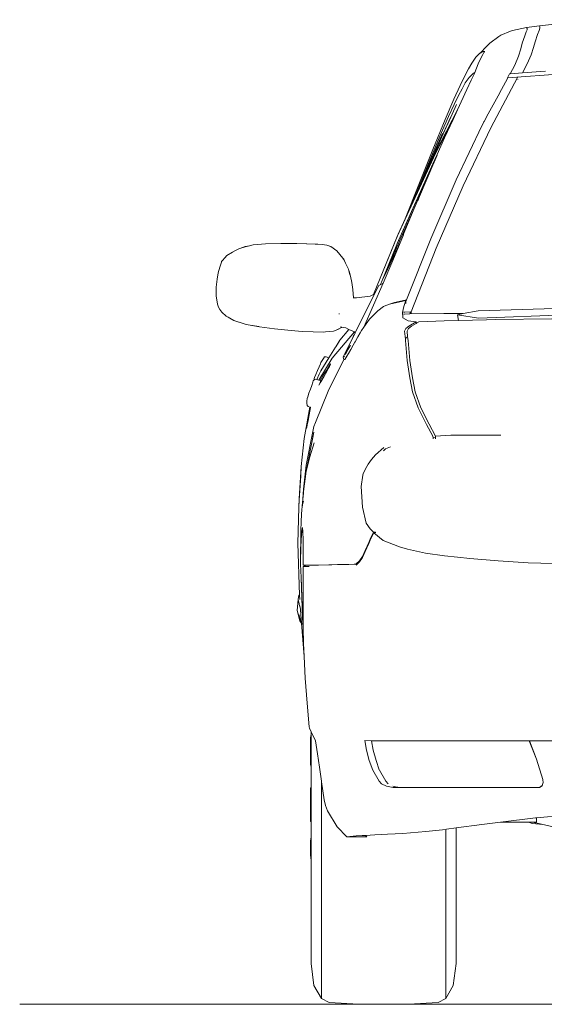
# Model space of a CAD drawing. Header units: inches. Extents: x 1987 to 3775, y 142 to 1299.
# Tile 13 of 50: x 2002 to 2033, y 1212 to 1272. Entities that reach past the tile are written whole.
import ezdxf

# ---------------------------------------------------------------- set-up
doc = ezdxf.new("R2010")
doc.units = ezdxf.units.IN
doc.header["$MEASUREMENT"] = 0
doc.layers.add('CAR', color=173, linetype='Continuous', lineweight=13)

# ---------------------------------------------------------------- blocks, each defined once
blk = doc.blocks.new('A$C12036F5F')
at = {"layer": 'CAR'}
for p, q in [((-16.283, 59.483), (-19.651, 59.118)), ((-20.432, 59.018), (-21.279, 58.829)), ((-19.651, 59.118), (-20.432, 59.018)), ((-20.432, 59.018), (-20.385, 58.949)), ((-20.385, 58.949), (-20.393, 58.867)), ((-19.664, 58.84), (-19.62, 58.962)), ((-19.614, 59.046), (-19.651, 59.118)), ((-19.62, 58.962), (-19.614, 59.046)), ((-22.106, 58.476), (-22.642, 58.063)), ((-22.106, 58.476), (-21.978, 58.54)), ((-21.978, 58.54), (-21.397, 58.78)), ((-21.397, 58.78), (-21.279, 58.829)), ((-20.537, 58.514), (-20.681, 58.068)), ((-20.442, 58.751), (-20.537, 58.514)), ((-20.393, 58.867), (-20.442, 58.751)), ((-19.894, 58.149), (-19.753, 58.597)), ((-19.753, 58.597), (-19.664, 58.84)), ((-22.849, 57.862), (-23.217, 57.469)), ((-22.849, 57.862), (-22.642, 58.063)), ((-20.776, 57.731), (-20.918, 57.283)), ((-20.681, 58.068), (-20.776, 57.731)), ((-20.148, 57.36), (-19.994, 57.81)), ((-19.994, 57.81), (-19.894, 58.149)), ((-23.491, 57.213), (-23.735, 56.853)), ((-23.248, 57.451), (-23.491, 57.213)), ((-23.342, 56.807), (-23.181, 57.164)), ((-23.217, 57.469), (-23.248, 57.451)), ((-23.06, 57.566), (-23.217, 57.469)), ((-23.181, 57.164), (-23.062, 57.385)), ((-23.062, 57.385), (-22.998, 57.494)), ((-23.026, 57.566), (-23.06, 57.566)), ((-23.026, 57.566), (-22.974, 57.568)), ((-22.998, 57.494), (-22.982, 57.543)), ((-22.998, 57.494), (-22.99, 57.508)), ((-22.99, 57.508), (-22.981, 57.543)), ((-22.982, 57.543), (-22.974, 57.568)), ((-22.982, 57.543), (-22.981, 57.543)), ((-22.981, 57.543), (-22.974, 57.568)), ((-22.974, 57.568), (-22.945, 57.568)), ((-22.945, 57.568), (-22.943, 57.568)), ((-22.943, 57.568), (-22.939, 57.568)), ((-20.918, 57.283), (-21.137, 56.742)), ((-20.378, 56.816), (-20.148, 57.36)), ((-23.735, 56.853), (-23.926, 56.506)), ((-23.554, 56.291), (-23.441, 56.561)), ((-23.441, 56.561), (-23.342, 56.807)), ((-21.137, 56.742), (-21.417, 56.208)), ((-20.669, 56.266), (-20.378, 56.816)), ((-24.15, 56.084), (-24.432, 55.512)), ((-23.926, 56.506), (-24.15, 56.084)), ((-24.122, 55.659), (-23.888, 56.001)), ((-23.888, 56.001), (-23.648, 56.232)), ((-23.76, 55.821), (-23.631, 56.113)), ((-23.648, 56.232), (-23.554, 56.291)), ((-23.631, 56.113), (-23.577, 56.236)), ((-23.577, 56.236), (-23.554, 56.291)), ((-22.585, 52.955), (-20.961, 55.988)), ((-21.572, 55.935), (-22.053, 55.045)), ((-21.462, 56.204), (-21.577, 55.964)), ((-19.363, 56.135), (-21.577, 55.964)), ((-21.577, 55.964), (-21.572, 55.935)), ((-21.462, 56.204), (-21.417, 56.208)), ((-21.417, 56.208), (-20.669, 56.266)), ((-20.961, 55.988), (-20.961, 55.99)), ((-20.669, 56.266), (-19.282, 56.373)), ((-15.286, 56.421), (-19.363, 56.135)), ((-24.432, 55.512), (-24.81, 54.691)), ((-24.313, 55.309), (-24.122, 55.659)), ((-24.022, 55.268), (-23.76, 55.821)), ((-20.951, 55.88), (-20.951, 55.886)), ((-20.951, 55.879), (-20.951, 55.88)), ((-24.796, 54.362), (-24.533, 54.895)), ((-24.591, 54.044), (-24.022, 55.268)), ((-24.533, 54.895), (-24.313, 55.309)), ((-22.733, 53.788), (-22.037, 55.067)), ((-24.81, 54.691), (-25.338, 53.455)), ((-25.181, 53.193), (-24.659, 54.351)), ((-25.134, 53.63), (-24.796, 54.362)), ((-24.656, 54.359), (-24.659, 54.351)), ((-24.656, 54.359), (-24.653, 54.365)), ((-24.591, 54.044), (-25.909, 51.499)), ((-25.631, 52.485), (-25.134, 53.63)), ((-25.451, 52.608), (-24.995, 53.623)), ((-24.865, 53.452), (-24.591, 54.044)), ((-22.733, 53.788), (-22.981, 53.33)), ((-22.978, 53.339), (-22.733, 53.788)), ((-26.654, 49.927), (-25.194, 53.163)), ((-25.194, 53.163), (-26.276, 50.761)), ((-25.338, 53.455), (-26.078, 51.643)), ((-24.865, 53.452), (-25.926, 51.408)), ((-25.377, 52.35), (-24.865, 53.452)), ((-25.194, 53.163), (-25.181, 53.193)), ((-24.668, 49.806), (-23.101, 53.108)), ((-24.249, 49.453), (-22.585, 52.955)), ((-23.001, 53.293), (-23.101, 53.108)), ((-23.101, 53.108), (-23.085, 53.143)), ((-23.085, 53.143), (-22.997, 53.303)), ((-22.981, 53.33), (-23.001, 53.293)), ((-22.997, 53.303), (-23.001, 53.293)), ((-22.997, 53.303), (-22.978, 53.339)), ((-22.981, 53.33), (-22.978, 53.339)), ((-26.961, 49.246), (-25.503, 52.61)), ((-26.654, 49.927), (-25.451, 52.608)), ((-26.357, 50.759), (-25.631, 52.485)), ((-25.377, 52.35), (-25.816, 51.331)), ((-25.926, 51.408), (-28.236, 46.377)), ((-27.213, 48.083), (-25.828, 51.302)), ((-26.078, 51.643), (-26.97, 49.418)), ((-25.909, 51.499), (-26.633, 49.91)), ((-25.828, 51.302), (-25.964, 51.037)), ((-25.873, 51.219), (-25.964, 51.037)), ((-25.816, 51.331), (-25.873, 51.219)), ((-25.828, 51.302), (-25.816, 51.331)), ((-25.964, 51.037), (-28.236, 45.962)), ((-27.236, 48.625), (-26.357, 50.759)), ((-27.113, 48.468), (-25.964, 51.037)), ((-27.113, 48.468), (-26.075, 50.783)), ((-26.015, 50.826), (-26.886, 48.811)), ((-26.276, 50.761), (-26.654, 49.927)), ((-26.276, 50.761), (-26.469, 50.303)), ((-25.964, 51.037), (-26.075, 50.783)), ((-26.47, 50.3), (-26.633, 49.91)), ((-26.47, 50.3), (-26.469, 50.303)), ((-26.97, 49.418), (-27.752, 47.458)), ((-26.654, 49.927), (-26.916, 49.291)), ((-26.633, 49.91), (-26.916, 49.291)), ((-26.213, 46.239), (-24.668, 49.806)), ((-25.873, 45.684), (-24.249, 49.453)), ((-26.916, 49.291), (-27.182, 48.708)), ((-27.182, 48.708), (-26.961, 49.246)), ((-26.886, 48.811), (-26.998, 48.541)), ((-28.236, 45.962), (-27.113, 48.468)), ((-27.363, 48.311), (-27.752, 47.458)), ((-27.182, 48.708), (-27.363, 48.311)), ((-27.363, 48.311), (-27.236, 48.625)), ((-28.544, 45.118), (-27.213, 48.083)), ((-27.878, 46.484), (-27.213, 48.083)), ((-27.752, 47.458), (-28.177, 46.528)), ((-28.177, 46.528), (-29.676, 42.879)), ((-27.852, 46.483), (-27.995, 46.14)), ((-27.878, 46.484), (-27.852, 46.483)), ((-27.852, 46.483), (-27.829, 46.481)), ((-37.152, 45.826), (-37.422, 45.776)), ((-37.152, 45.826), (-37.419, 45.769)), ((-36.925, 45.875), (-37.152, 45.826)), ((-36.182, 45.94), (-36.925, 45.875)), ((-36.186, 45.938), (-36.925, 45.875)), ((-35.262, 45.962), (-36.186, 45.938)), ((-35.262, 45.964), (-36.182, 45.94)), ((-34.29, 45.972), (-35.262, 45.964)), ((-34.289, 45.957), (-35.262, 45.962)), ((-33.706, 45.944), (-34.29, 45.972)), ((-33.706, 45.944), (-34.289, 45.957)), ((-33.706, 45.944), (-33.7, 45.944)), ((-33.18, 45.925), (-33.7, 45.944)), ((-33.182, 45.928), (-33.7, 45.944)), ((-33.027, 45.918), (-33.182, 45.928)), ((-33.027, 45.918), (-33.18, 45.925)), ((-32.764, 45.905), (-33.027, 45.918)), ((-32.489, 45.864), (-32.764, 45.905)), ((-32.482, 45.864), (-32.764, 45.905)), ((-32.248, 45.777), (-32.489, 45.864)), ((-32.254, 45.78), (-32.482, 45.864)), ((-28.236, 46.377), (-29.673, 42.88)), ((-27.995, 46.14), (-28.991, 44.043)), ((-27.995, 46.14), (-28.498, 44.926)), ((-28.236, 45.962), (-28.306, 45.794)), ((-27.681, 42.553), (-26.213, 46.239)), ((-38.526, 45.23), (-38.577, 45.172)), ((-38.179, 45.435), (-38.526, 45.23)), ((-37.998, 45.54), (-38.179, 45.435)), ((-37.998, 45.54), (-37.802, 45.633)), ((-37.742, 45.664), (-37.802, 45.633)), ((-37.802, 45.633), (-37.744, 45.66)), ((-37.419, 45.769), (-37.744, 45.66)), ((-37.422, 45.776), (-37.742, 45.664)), ((-32.254, 45.78), (-32.248, 45.777)), ((-31.887, 45.52), (-32.248, 45.777)), ((-31.882, 45.52), (-32.248, 45.777)), ((-31.887, 45.52), (-31.511, 45.074)), ((-31.511, 45.074), (-31.882, 45.52)), ((-29.193, 43.62), (-28.306, 45.794)), ((-27.39, 41.831), (-25.873, 45.684)), ((-38.854, 44.835), (-38.954, 44.541)), ((-38.854, 44.835), (-38.841, 44.867)), ((-38.593, 45.153), (-38.841, 44.867)), ((-38.577, 45.172), (-38.593, 45.153)), ((-31.511, 45.074), (-31.474, 45.016)), ((-31.466, 45.02), (-31.511, 45.074)), ((-31.474, 45.016), (-31.357, 44.782)), ((-31.357, 44.782), (-31.466, 45.02)), ((-31.357, 44.782), (-31.169, 44.406)), ((-28.498, 44.926), (-29.09, 43.567)), ((-28.544, 45.118), (-28.794, 44.523)), ((-39.043, 44.192), (-39.116, 43.801)), ((-38.954, 44.541), (-39.043, 44.192)), ((-31.169, 44.406), (-31.153, 44.338)), ((-31.15, 44.332), (-31.153, 44.338)), ((-31.153, 44.338), (-31.15, 44.327)), ((-31.138, 44.283), (-31.15, 44.332)), ((-31.15, 44.327), (-31.091, 44.074)), ((-31.138, 44.283), (-31.15, 44.327)), ((-31.06, 43.991), (-31.138, 44.283)), ((-28.991, 44.043), (-29.157, 43.694)), ((-28.991, 44.043), (-28.794, 44.523)), ((-39.116, 43.801), (-39.164, 43.316)), ((-30.977, 43.599), (-31.06, 43.991)), ((-30.974, 43.604), (-31.06, 43.991)), ((-30.912, 43.176), (-30.977, 43.599)), ((-30.906, 43.176), (-30.974, 43.604)), ((-29.09, 43.567), (-30.244, 40.914)), ((-29.354, 43.42), (-29.266, 43.469)), ((-29.193, 43.62), (-29.266, 43.469)), ((-29.266, 43.469), (-29.09, 43.567)), ((-29.193, 43.62), (-29.157, 43.694)), ((-39.164, 43.316), (-39.16, 42.806)), ((-30.87, 42.682), (-30.912, 43.176)), ((-30.866, 42.684), (-30.906, 43.176)), ((-29.606, 42.914), (-30.774, 40.565)), ((-29.676, 42.879), (-29.872, 42.781)), ((-29.673, 42.88), (-29.676, 42.879)), ((-29.606, 42.914), (-29.673, 42.88)), ((-29.354, 43.42), (-29.606, 42.914)), ((-39.16, 42.806), (-39.092, 42.292)), ((-39.092, 42.292), (-39.036, 42.125)), ((-30.87, 42.673), (-30.895, 42.673)), ((-30.87, 42.673), (-30.87, 42.682)), ((-30.866, 42.673), (-30.87, 42.673)), ((-30.866, 42.673), (-30.866, 42.684)), ((-30.691, 42.675), (-30.866, 42.673)), ((-29.872, 42.781), (-30.691, 42.675)), ((-28.702, 42.295), (-29.029, 42.171)), ((-29.018, 42.18), (-28.702, 42.295)), ((-28.693, 42.299), (-28.702, 42.295)), ((-28.692, 42.299), (-28.693, 42.299)), ((-27.721, 42.525), (-28.692, 42.299)), ((-28.692, 42.299), (-28.401, 42.405)), ((-28.401, 42.405), (-27.681, 42.553)), ((-27.844, 42.164), (-27.721, 42.525)), ((-27.72, 42.458), (-27.721, 42.525)), ((-27.72, 42.458), (-27.681, 42.553)), ((-27.72, 42.335), (-27.72, 42.458)), ((-39.036, 42.125), (-38.943, 41.968)), ((-38.943, 41.968), (-38.829, 41.823)), ((-38.829, 41.823), (-38.557, 41.581)), ((-31.757, 41.716), (-31.716, 41.712)), ((-29.403, 41.9), (-29.904, 41.399)), ((-29.058, 42.16), (-29.403, 41.9)), ((-29.029, 42.171), (-29.058, 42.16)), ((-29.029, 42.171), (-29.018, 42.18)), ((-27.924, 41.803), (-27.844, 42.164)), ((-27.899, 41.513), (-27.924, 41.803)), ((-27.804, 41.699), (-27.848, 41.697)), ((-27.847, 41.817), (-27.773, 41.819)), ((-27.47, 41.711), (-27.804, 41.699)), ((-27.773, 41.819), (-27.423, 41.83)), ((-27.423, 41.83), (-27.47, 41.711)), ((-25.411, 41.732), (-27.47, 41.711)), ((-27.423, 41.83), (-27.39, 41.831)), ((-27.39, 41.831), (-27.39, 41.733)), ((-24.245, 41.73), (-25.411, 41.732)), ((-24.6, 41.662), (-24.245, 41.73)), ((-24.538, 41.317), (-24.6, 41.662)), ((-23.324, 41.459), (-24.6, 41.662)), ((-24.245, 41.73), (-23.35, 41.902)), ((-14.53, 42.148), (-23.35, 41.902)), ((-14.266, 41.789), (-23.324, 41.459)), ((-38.557, 41.581), (-38.435, 41.507)), ((-38.435, 41.507), (-38.112, 41.32)), ((-38.305, 41.427), (-38.435, 41.507)), ((-38.305, 41.427), (-38.274, 41.41)), ((-38.302, 41.424), (-38.274, 41.41)), ((-38.274, 41.41), (-38.112, 41.32)), ((-37.99, 41.269), (-38.112, 41.32)), ((-37.99, 41.269), (-37.539, 41.138)), ((-37.539, 41.138), (-37.773, 41.22)), ((-37.365, 41.078), (-37.539, 41.138)), ((-37.365, 41.078), (-37.227, 41.055)), ((-37.227, 41.055), (-36.554, 40.927)), ((-37.227, 41.055), (-36.599, 40.95)), ((-29.904, 41.399), (-30.244, 40.914)), ((-27.895, 41.472), (-27.899, 41.513)), ((-27.582, 41.285), (-27.895, 41.472)), ((-27.083, 41.225), (-27.582, 41.285)), ((-27.541, 40.974), (-27.083, 41.225)), ((-27.084, 41.137), (-27.381, 40.974)), ((-27.042, 41.16), (-27.084, 41.137)), ((-27.084, 41.137), (-27.083, 41.158)), ((-27.083, 41.158), (-27.083, 41.225)), ((-27.083, 41.158), (-27.042, 41.16)), ((-26.923, 41.225), (-27.042, 41.16)), ((-25.408, 41.296), (-26.923, 41.225)), ((-24.538, 41.317), (-25.408, 41.296)), ((-22.841, 41.358), (-24.538, 41.317)), ((-22.294, 41.368), (-22.841, 41.358)), ((-18.896, 41.406), (-22.294, 41.368)), ((-36.554, 40.927), (-35.643, 40.801)), ((-35.643, 40.801), (-34.634, 40.701)), ((-34.634, 40.701), (-33.97, 40.655)), ((-33.97, 40.655), (-33.314, 40.625)), ((-33.314, 40.625), (-32.685, 40.615)), ((-32.685, 40.615), (-32.567, 40.625)), ((-32.567, 40.625), (-32.077, 40.667)), ((-32.567, 40.625), (-32.078, 40.66)), ((-30.813, 40.63), (-32.173, 39.032)), ((-32.078, 40.66), (-31.817, 40.761)), ((-32.077, 40.667), (-31.817, 40.761)), ((-31.64, 40.872), (-31.93, 40.725)), ((-31.817, 40.761), (-31.64, 40.872)), ((-31.151, 40.776), (-31.7, 40.12)), ((-31.659, 40.93), (-31.578, 40.912)), ((-31.6, 40.892), (-31.64, 40.872)), ((-31.578, 40.912), (-31.6, 40.892)), ((-31.6, 40.892), (-31.573, 40.911)), ((-31.578, 40.912), (-31.573, 40.911)), ((-31.573, 40.911), (-31.347, 40.86)), ((-31.347, 40.86), (-31.151, 40.776)), ((-31.151, 40.776), (-30.815, 40.632)), ((-30.774, 40.565), (-30.945, 40.222)), ((-30.815, 40.632), (-30.813, 40.63)), ((-30.813, 40.63), (-30.774, 40.565)), ((-30.473, 40.571), (-30.61, 40.318)), ((-30.473, 40.571), (-30.397, 40.697)), ((-30.244, 40.914), (-30.397, 40.697)), ((-27.803, 40.675), (-27.711, 40.83)), ((-27.744, 40.183), (-27.803, 40.675)), ((-27.711, 40.83), (-27.541, 40.974)), ((-27.551, 40.83), (-27.643, 40.675)), ((-27.643, 40.675), (-27.605, 40.315)), ((-27.381, 40.974), (-27.551, 40.83)), ((-31.944, 39.72), (-31.7, 40.12)), ((-31.743, 40.045), (-31.944, 39.72)), ((-30.945, 40.222), (-31.434, 39.24)), ((-30.945, 40.222), (-30.863, 40.438)), ((-30.889, 39.812), (-30.79, 39.992)), ((-30.773, 40.022), (-30.79, 39.992)), ((-30.61, 40.318), (-30.773, 40.022)), ((-27.744, 40.183), (-27.71, 40.24)), ((-27.734, 40.1), (-27.744, 40.183)), ((-27.635, 38.897), (-27.734, 40.1)), ((-27.71, 40.24), (-27.605, 40.315)), ((-27.605, 40.315), (-27.582, 40.1)), ((-27.582, 40.1), (-27.479, 38.897)), ((-31.961, 39.692), (-32.356, 39.054)), ((-31.944, 39.72), (-31.961, 39.692)), ((-31.354, 39.256), (-31.294, 39.388)), ((-31.066, 39.814), (-31.294, 39.388)), ((-31.294, 39.388), (-31.194, 39.572)), ((-31.176, 39.31), (-31.27, 39.156)), ((-31.194, 39.572), (-31.075, 39.784)), ((-31.036, 39.554), (-31.176, 39.31)), ((-31.036, 39.554), (-31.032, 39.561)), ((-30.889, 39.812), (-31.032, 39.561)), ((-32.173, 39.032), (-32.977, 37.712)), ((-32.874, 38.702), (-32.953, 38.517)), ((-32.839, 38.78), (-32.874, 38.702)), ((-32.356, 39.054), (-32.841, 38.27)), ((-32.693, 39.017), (-32.839, 38.78)), ((-32.617, 39.106), (-32.693, 39.017)), ((-32.52, 39.121), (-32.617, 39.106)), ((-32.356, 39.054), (-32.52, 39.121)), ((-32.407, 37.044), (-31.453, 38.947)), ((-32.317, 38.613), (-32.258, 38.691)), ((-32.258, 38.691), (-32.264, 38.66)), ((-31.434, 39.24), (-31.503, 39.096)), ((-31.453, 38.947), (-31.503, 39.096)), ((-31.455, 39.112), (-31.416, 39.164)), ((-31.406, 38.959), (-31.453, 38.947)), ((-31.338, 39.05), (-31.406, 38.959)), ((-31.27, 39.156), (-31.338, 39.05)), ((-27.474, 37.84), (-27.635, 38.897)), ((-27.479, 38.897), (-27.314, 37.84)), ((-33.049, 38.284), (-33.145, 38.051)), ((-32.953, 38.517), (-33.049, 38.284)), ((-32.841, 38.27), (-32.956, 38.064)), ((-32.7, 38.002), (-32.515, 38.299)), ((-32.493, 38.233), (-32.651, 37.946)), ((-32.515, 38.299), (-32.402, 38.481)), ((-32.399, 38.403), (-32.493, 38.233)), ((-32.402, 38.481), (-32.317, 38.613)), ((-32.326, 38.538), (-32.399, 38.403)), ((-32.264, 38.66), (-32.326, 38.538)), ((-33.401, 37.39), (-33.332, 37.587)), ((-33.332, 37.587), (-33.301, 37.666)), ((-33.247, 37.733), (-33.301, 37.666)), ((-33.247, 37.733), (-33.245, 37.797)), ((-33.233, 37.749), (-33.247, 37.733)), ((-33.221, 37.863), (-33.245, 37.797)), ((-33.14, 37.768), (-33.233, 37.749)), ((-33.145, 38.051), (-33.221, 37.863)), ((-33.096, 37.753), (-33.14, 37.768)), ((-32.956, 38.064), (-33.096, 37.753)), ((-32.977, 37.712), (-33.096, 37.753)), ((-32.929, 37.696), (-32.977, 37.712)), ((-32.879, 37.539), (-32.96, 37.398)), ((-32.898, 37.679), (-32.7, 38.002)), ((-32.879, 37.539), (-32.858, 37.665)), ((-32.839, 37.611), (-32.879, 37.539)), ((-32.651, 37.946), (-32.839, 37.611)), ((-27.303, 37.009), (-27.474, 37.84)), ((-27.314, 37.84), (-27.143, 37.009)), ((-33.633, 36.704), (-33.563, 36.916)), ((-33.563, 36.916), (-33.48, 37.161)), ((-33.48, 37.161), (-33.401, 37.39)), ((-32.407, 37.044), (-33.171, 35.144)), ((-26.974, 36.042), (-27.303, 37.009)), ((-27.143, 37.009), (-26.814, 36.042)), ((-33.702, 36.315), (-33.701, 36.433)), ((-33.683, 36.184), (-33.702, 36.315)), ((-33.701, 36.433), (-33.668, 36.593)), ((-33.668, 36.593), (-33.633, 36.704)), ((-33.855, 34.192), (-33.507, 36.079)), ((-33.619, 36.118), (-33.683, 36.184)), ((-33.507, 36.079), (-33.619, 36.118)), ((-33.612, 35.387), (-33.543, 35.766)), ((-33.464, 36.058), (-33.55, 35.603)), ((-33.543, 35.766), (-33.487, 36.073)), ((-33.487, 36.073), (-33.507, 36.079)), ((-33.462, 36.064), (-33.487, 36.073)), ((-33.462, 36.064), (-33.464, 36.058)), ((-33.455, 36.062), (-33.462, 36.064)), ((-26.463, 35.029), (-26.974, 36.042)), ((-26.814, 36.042), (-26.303, 35.049)), ((-33.693, 34.928), (-33.662, 35.102)), ((-33.616, 35.259), (-33.665, 35.012)), ((-33.662, 35.102), (-33.612, 35.387)), ((-33.55, 35.603), (-33.616, 35.259)), ((-33.171, 35.144), (-33.268, 34.899)), ((-33.34, 34.596), (-33.731, 32.577)), ((-33.715, 34.78), (-33.712, 34.812)), ((-33.708, 34.804), (-33.715, 34.78)), ((-33.712, 34.812), (-33.693, 34.928)), ((-33.692, 34.876), (-33.708, 34.804)), ((-33.665, 35.012), (-33.692, 34.876)), ((-33.268, 34.899), (-33.34, 34.596)), ((-33.263, 34.559), (-33.33, 34.243)), ((-33.324, 34.275), (-33.263, 34.559)), ((-26.077, 34.318), (-26.463, 35.029)), ((-26.303, 35.049), (-25.917, 34.318)), ((-33.855, 34.188), (-34.032, 32.497)), ((-33.855, 34.192), (-33.855, 34.188)), ((-33.353, 34.135), (-33.737, 32.21)), ((-33.507, 33.07), (-33.258, 33.913)), ((-33.324, 34.275), (-33.353, 34.135)), ((-33.33, 34.243), (-33.353, 34.135)), ((-33.33, 34.243), (-33.324, 34.275)), ((-26.072, 34.232), (-26.077, 34.318)), ((-25.916, 34.243), (-26.072, 34.232)), ((-26.068, 34.157), (-26.072, 34.232)), ((-25.917, 34.318), (-24.989, 34.382)), ((-25.917, 34.318), (-25.916, 34.243)), ((-25.916, 34.243), (-25.915, 34.172)), ((-24.989, 34.382), (-21.97, 34.383)), ((-29.553, 33.189), (-29.041, 33.644)), ((-29.063, 33.444), (-28.938, 33.556)), ((-28.938, 33.556), (-28.65, 33.687)), ((-33.507, 33.07), (-33.737, 32.21)), ((-29.996, 32.631), (-29.782, 32.914)), ((-29.782, 32.914), (-29.553, 33.189)), ((-34.032, 32.493), (-34.156, 30.555)), ((-34.062, 31.93), (-34.032, 32.493)), ((-34.032, 32.497), (-34.032, 32.493)), ((-33.731, 32.577), (-33.897, 31.13)), ((-33.737, 32.21), (-33.89, 30.983)), ((-30.284, 32.063), (-30.22, 32.206)), ((-30.22, 32.206), (-30.147, 32.348)), ((-30.147, 32.348), (-30.078, 32.491)), ((-30.078, 32.491), (-29.996, 32.631)), ((-34.062, 31.93), (-34.158, 30.452)), ((-34.062, 31.93), (-34.156, 30.555)), ((-30.416, 31.277), (-30.314, 31.965)), ((-30.314, 31.965), (-30.284, 32.063)), ((-33.897, 31.13), (-33.961, 30.217)), ((-33.89, 30.983), (-33.929, 30.515)), ((-30.368, 30.658), (-30.416, 31.277)), ((-34.156, 30.549), (-34.186, 30.014)), ((-34.158, 30.452), (-34.186, 30.014)), ((-34.156, 30.549), (-34.158, 30.452)), ((-34.156, 30.555), (-34.156, 30.551)), ((-34.156, 30.551), (-34.156, 30.549)), ((-33.969, 30.088), (-33.929, 30.515)), ((-33.929, 30.515), (-33.895, 30.872)), ((-33.929, 30.283), (-33.903, 30.389)), ((-30.332, 30.034), (-30.368, 30.658)), ((-34.186, 30.014), (-34.23, 27.851)), ((-33.992, 29.916), (-34.037, 29.209)), ((-33.992, 29.916), (-33.974, 30.039)), ((-33.929, 30.283), (-33.974, 30.039)), ((-33.974, 30.039), (-33.969, 30.088)), ((-33.961, 30.217), (-33.969, 30.088)), ((-30.11, 29.076), (-30.332, 30.034)), ((-34.037, 29.209), (-34.054, 28.559)), ((-34.054, 28.559), (-34.062, 28.376)), ((-34.054, 28.559), (-34.058, 28.388)), ((-34.017, 28.381), (-33.977, 28.733)), ((-33.977, 28.733), (-33.954, 28.804)), ((-33.954, 28.804), (-33.932, 28.558)), ((-33.932, 28.558), (-33.911, 28.05)), ((-29.872, 28.731), (-30.11, 29.076)), ((-29.672, 28.514), (-29.872, 28.731)), ((-34.078, 26.88), (-34.063, 28.285)), ((-34.062, 28.243), (-34.074, 27.061)), ((-34.062, 28.376), (-34.063, 28.285)), ((-34.058, 27.638), (-34.017, 28.381)), ((-33.911, 28.05), (-33.906, 27.386)), ((-29.947, 27.899), (-29.821, 28.197)), ((-29.821, 28.133), (-29.947, 27.835)), ((-29.821, 28.197), (-29.732, 28.385)), ((-29.709, 28.359), (-29.821, 28.133)), ((-29.732, 28.385), (-29.672, 28.514)), ((-29.732, 28.385), (-29.709, 28.359)), ((-29.648, 28.482), (-29.709, 28.359)), ((-29.672, 28.514), (-29.669, 28.514)), ((-29.669, 28.514), (-29.541, 28.515)), ((-29.669, 28.514), (-29.641, 28.483)), ((-29.648, 28.482), (-29.641, 28.483)), ((-29.075, 28.018), (-29.648, 28.482)), ((-29.641, 28.483), (-29.53, 28.503)), ((-28.088, 27.637), (-29.075, 28.018)), ((-34.23, 27.851), (-34.131, 24.718)), ((-34.077, 26.717), (-34.058, 27.638)), ((-33.906, 27.386), (-33.917, 26.52)), ((-30.339, 27.063), (-30.165, 27.42)), ((-30.165, 27.42), (-29.947, 27.899)), ((-29.947, 27.835), (-30.165, 27.356)), ((-27.614, 27.499), (-28.088, 27.637)), ((-26.523, 27.256), (-27.614, 27.499)), ((-34.08, 26.78), (-34.078, 26.88)), ((-34.08, 26.78), (-34.078, 26.737)), ((-34.078, 26.737), (-34.076, 26.817)), ((-34.077, 26.832), (-34.074, 27.061)), ((-34.077, 26.832), (-34.076, 26.817)), ((-30.72, 26.601), (-30.519, 26.788)), ((-30.519, 26.788), (-30.339, 27.063)), ((-30.339, 26.999), (-30.519, 26.724)), ((-30.165, 27.356), (-30.339, 26.999)), ((-25.378, 27.095), (-26.523, 27.256)), ((-24.603, 27.013), (-25.378, 27.095)), ((-23.847, 26.934), (-24.603, 27.013)), ((-22.139, 26.794), (-23.847, 26.934)), ((-20.319, 26.68), (-22.139, 26.794)), ((-34.078, 26.737), (-34.078, 26.734)), ((-34.078, 26.734), (-34.077, 26.717)), ((-34.078, 26.69), (-34.077, 26.713)), ((-34.077, 26.713), (-34.078, 26.71)), ((-34.078, 26.71), (-34.078, 26.69)), ((-34.078, 26.6), (-34.078, 26.69)), ((-34.044, 25.78), (-34.078, 26.6)), ((-34.077, 26.717), (-34.077, 26.713)), ((-33.917, 26.44), (-33.92, 25.09)), ((-33.206, 26.535), (-33.917, 26.52)), ((-33.714, 26.52), (-33.917, 26.44)), ((-33.714, 26.52), (-33.917, 26.52)), ((-33.601, 26.447), (-33.917, 26.44)), ((-33.394, 26.528), (-33.714, 26.52)), ((-33.547, 26.448), (-33.601, 26.447)), ((-33.354, 26.528), (-33.394, 26.528)), ((-33.206, 26.531), (-33.354, 26.528)), ((-32.174, 26.552), (-33.206, 26.531)), ((-33.206, 26.535), (-32.982, 26.539)), ((-33.206, 26.531), (-33.206, 26.535)), ((-32.982, 26.539), (-32.364, 26.55)), ((-32.364, 26.55), (-31.833, 26.564)), ((-31.634, 26.564), (-32.174, 26.552)), ((-31.833, 26.564), (-31.359, 26.58)), ((-31.154, 26.58), (-31.634, 26.564)), ((-31.359, 26.58), (-30.836, 26.597)), ((-30.646, 26.596), (-31.154, 26.58)), ((-30.836, 26.597), (-30.72, 26.601)), ((-30.646, 26.596), (-30.72, 26.521)), ((-30.519, 26.724), (-30.646, 26.596)), ((-17.952, 26.599), (-20.319, 26.68)), ((-34.044, 25.78), (-33.957, 23.357)), ((-34.022, 25.264), (-34.044, 25.78)), ((-33.994, 24.586), (-34.022, 25.264)), ((-33.92, 25.09), (-33.916, 23.694)), ((-34.226, 24.462), (-34.274, 23.787)), ((-34.226, 24.462), (-34.169, 24.718)), ((-34.157, 24.19), (-34.226, 24.462)), ((-34.131, 24.718), (-34.169, 24.718)), ((-34.131, 24.718), (-34.123, 24.462)), ((-33.994, 24.586), (-33.947, 23.36)), ((-33.957, 23.673), (-33.994, 24.586)), ((-34.127, 24.081), (-34.157, 24.19)), ((-34.117, 24.056), (-34.127, 24.081)), ((-34.105, 24.007), (-34.117, 24.056)), ((-34.082, 23.826), (-34.105, 24.007)), ((-34.064, 23.579), (-34.082, 23.826)), ((-34.274, 23.787), (-34.208, 23.599)), ((-34.274, 23.787), (-34.107, 23.158)), ((-34.208, 23.599), (-34.107, 23.158)), ((-34.01, 23), (-34.174, 23.549)), ((-34.038, 23.266), (-34.064, 23.579)), ((-34.02, 23.088), (-34.038, 23.266)), ((-33.909, 23.065), (-33.957, 23.673)), ((-33.957, 23.673), (-33.947, 23.36)), ((-33.957, 23.357), (-33.906, 22.76)), ((-33.916, 23.694), (-33.909, 23.065)), ((-34.107, 23.158), (-34.039, 23.046)), ((-34.039, 23.046), (-34.023, 23.02)), ((-34.023, 23.02), (-33.857, 21.019)), ((-34.023, 23.02), (-34.01, 23)), ((-34.006, 22.985), (-34.02, 23.088)), ((-34.006, 22.985), (-34.01, 23)), ((-34.006, 22.985), (-33.941, 22.988)), ((-33.909, 23.065), (-33.906, 22.76)), ((-33.906, 22.76), (-33.896, 21.789)), ((-33.896, 21.789), (-33.857, 21.019)), ((-33.857, 21.019), (-33.79, 19.707)), ((-33.79, 19.707), (-33.679, 18.186)), ((-33.679, 18.186), (-33.551, 16.761)), ((-33.551, 16.761), (-33.541, 16.68)), ((-33.541, 16.68), (-33.434, 16.465)), ((-33.471, 15.321), (-33.464, 16.086)), ((-33.464, 16.102), (-33.434, 16.294)), ((-33.464, 16.102), (-33.464, 16.086)), ((-33.434, 16.465), (-33.353, 16.303)), ((-33.434, 2.471), (-33.434, 16.465)), ((-33.353, 16.303), (-33.162, 15.92)), ((-33.054, 15.13), (-33.162, 15.92)), ((-30.192, 15.931), (-29.794, 15.924)), ((-30.192, 15.931), (-30.089, 15.36)), ((-29.794, 15.924), (-29.694, 15.36)), ((-29.792, 15.924), (-29.794, 15.924)), ((-29.792, 15.924), (-29.793, 15.925)), ((-29.486, 15.92), (-29.792, 15.924)), ((-29.404, 15.92), (-29.486, 15.92)), ((-28.659, 15.918), (-29.404, 15.92)), ((-28.659, 15.918), (-27.775, 15.92)), ((-27.775, 15.92), (-27.654, 15.92)), ((-26.111, 15.922), (-27.654, 15.92)), ((-26.111, 15.922), (-23.747, 15.916)), ((-23.747, 15.916), (-20.257, 15.917)), ((-20.257, 15.917), (-19.826, 14.808)), ((-20.257, 15.917), (-20.25, 15.917)), ((-20.25, 15.917), (-20.148, 15.918)), ((-20.25, 15.917), (-19.824, 14.806)), ((-20.148, 15.918), (-20.01, 15.917)), ((-20.01, 15.917), (-14.431, 15.92)), ((-33.471, 15.315), (-33.471, 15.321)), ((-33.471, 15.309), (-33.471, 15.315)), ((-33.464, 14.54), (-33.471, 15.309)), ((-33.054, 15.13), (-32.938, 14.317)), ((-29.923, 14.739), (-30.089, 15.36)), ((-29.514, 14.736), (-29.694, 15.36)), ((-33.434, 14.801), (-33.464, 14.54)), ((-33.464, 14.54), (-33.434, 14.346)), ((-33.464, 14.516), (-33.464, 14.54)), ((-33.434, 14.322), (-33.464, 14.516)), ((-32.938, 14.317), (-32.813, 13.48)), ((-29.702, 14.151), (-29.923, 14.739)), ((-29.318, 14.174), (-29.514, 14.736)), ((-19.438, 13.572), (-19.826, 14.808)), ((-19.824, 14.806), (-19.438, 13.572)), ((-29.324, 13.48), (-29.702, 14.151)), ((-29.31, 14.152), (-28.914, 13.48)), ((-33.434, 13.166), (-33.464, 13.04)), ((-32.813, 13.48), (-32.807, 13.446)), ((-32.807, 13.446), (-32.637, 12.36)), ((-32.807, 0.353), (-32.807, 13.446)), ((-29.174, 13.322), (-29.324, 13.48)), ((-28.883, 13.18), (-29.174, 13.322)), ((-28.774, 13.324), (-28.914, 13.48)), ((-28.475, 13.1), (-28.883, 13.18)), ((-28.498, 13.185), (-28.496, 13.184)), ((-28.496, 13.184), (-28.344, 13.147)), ((-28.475, 13.1), (-20.174, 13.1)), ((-28.344, 13.147), (-28.203, 13.112)), ((-28.179, 13.108), (-28.162, 13.108)), ((-27.643, 13.1), (-28.162, 13.108)), ((-19.646, 13.096), (-20.174, 13.1)), ((-19.486, 13.212), (-19.646, 13.096)), ((-19.487, 13.206), (-19.646, 13.096)), ((-19.422, 13.398), (-19.487, 13.206)), ((-19.422, 13.398), (-19.486, 13.212)), ((-19.438, 13.572), (-19.437, 13.569)), ((-19.422, 13.4), (-19.437, 13.569)), ((-19.422, 13.4), (-19.422, 13.398)), ((-33.471, 12.055), (-33.464, 13.013)), ((-33.464, 13.04), (-33.434, 12.917)), ((-33.464, 13.04), (-33.464, 13.013)), ((-33.471, 12.048), (-33.471, 12.055)), ((-33.471, 12.041), (-33.471, 12.048)), ((-33.464, 11.084), (-33.471, 12.041)), ((-32.637, 12.36), (-32.559, 12.016)), ((-32.559, 12.016), (-32.447, 11.694)), ((-32.447, 11.694), (-31.858, 10.715)), ((-19.814, 11.262), (-17.699, 11.45)), ((-33.434, 11.048), (-33.464, 11.084)), ((-33.464, 11.06), (-33.464, 11.084)), ((-33.434, 11.028), (-33.464, 11.06)), ((-33.464, 11.06), (-33.434, 11.022)), ((-31.858, 10.715), (-31.278, 10.12)), ((-24.68, 10.656), (-23.126, 10.872)), ((-23.126, 10.872), (-21.989, 11.007)), ((-21.989, 11.007), (-19.885, 11.256)), ((-21.989, 11.007), (-19.814, 11.007)), ((-20.241, 11.007), (-20.241, 10.985)), ((-20.241, 10.985), (-20.077, 10.927)), ((-20.077, 10.927), (-19.646, 10.886)), ((-19.96, 10.983), (-20.008, 11.007)), ((-19.52, 10.883), (-19.96, 10.983)), ((-19.885, 11.256), (-19.814, 11.262)), ((-19.814, 11.007), (-19.814, 11.262)), ((-19.646, 10.886), (-19.52, 10.883)), ((-17.691, 10.469), (-19.52, 10.883)), ((-31.278, 10.12), (-30.715, 10.17)), ((-30.074, 10.124), (-31.278, 10.12)), ((-30.715, 10.17), (-30.359, 10.197)), ((-30.359, 10.197), (-30.156, 10.208)), ((-30.156, 10.208), (-29.577, 10.241)), ((-30.156, 10.208), (-30.074, 10.124)), ((-29.577, 10.241), (-28.814, 10.271)), ((-28.814, 10.271), (-27.904, 10.324)), ((-27.904, 10.324), (-26.504, 10.447)), ((-26.504, 10.447), (-25.307, 10.571)), ((-25.307, 10.571), (-25.253, 10.576)), ((-25.307, 0.353), (-25.307, 10.571)), ((-25.253, 10.576), (-24.68, 10.656)), ((-24.68, 10.656), (-24.68, 2.471)), ((-33.471, 9.437), (-33.464, 9.862)), ((-33.434, 10.102), (-33.464, 9.879)), ((-33.464, 9.879), (-33.434, 9.535)), ((-33.464, 9.879), (-33.464, 9.862)), ((-33.471, 9.434), (-33.471, 9.437)), ((-33.471, 9.431), (-33.471, 9.434)), ((-33.464, 9.01), (-33.471, 9.431)), ((-33.464, 9.01), (-33.464, 9.005)), ((-33.434, 8.705), (-33.464, 9.005)), ((-33.261, 1.144), (-33.434, 2.471)), ((-24.68, 2.471), (-24.853, 1.144)), ((-33.261, 1.144), (-32.807, 0.353)), ((-25.307, 0.353), (-24.853, 1.144)), ((-32.807, 0.353), (-32.351, 0.113)), ((-32.351, 0.113), (-30.553, 0)), ((-30.553, 0), (-27.56, 0)), ((-27.56, 0), (-25.763, 0.113)), ((-25.763, 0.113), (-25.307, 0.353))]:
    blk.add_line(p, q, dxfattribs=at)

msp = doc.modelspace()

# ---------------------------------------------------------------- linework, layer by layer
at = {"layer": 'CAR'}
msp.add_line((2001.69, 1212.071), (3554.696, 1212.071), dxfattribs=at)

# ---------------------------------------------------------------- block references
msp.add_blockref('A$C12036F5F', (2052.725, 1212.071), dxfattribs=at)

doc.saveas('drawing.dxf')
